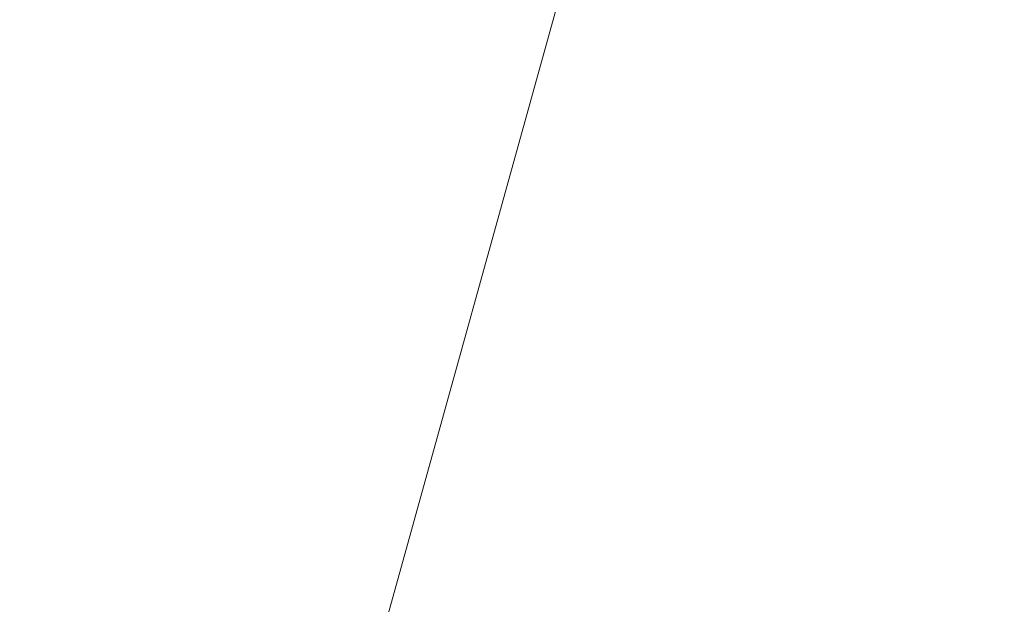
# Model space of a CAD drawing. Header units: millimetres. Extents: x -6861 to -4773, y 84 to 6892.
# Tile 30 of 108: x -6109.8179 to -6109.7794, y 6528.6806 to 6528.7034. Entities that reach past the tile are written whole.
import ezdxf

# ---------------------------------------------------------------- set-up
doc = ezdxf.new("R2010")
doc.units = ezdxf.units.MM
doc.layers.add('E-LITE-EQPM', color=7, linetype='Continuous', lineweight=20)

# ---------------------------------------------------------------- blocks, each defined once
blk = doc.blocks.new('01 PODIUM EMPOTRADO CON MARCO 1_glb - PODIUM EMPOTRADO CON MARCO 3_dwg_NS-2254 ÍßÁ_1_5Ð_$$_É_îAÔO-665804-Planta_PDF')
at = {"lineweight": 9}
blk.add_line((-0.75, -4.935765), (-0.75, -5.700962), dxfattribs=at)
blk = doc.blocks.new('01 PODIUM EMPOTRADO CON MARCO 1_glb - 01 PODIUM EMPOTRADO CON MARCO 1-665813-Planta_PDF')
at = {"rotation": 344.4887155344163}
blk.add_blockref('01 PODIUM EMPOTRADO CON MARCO 1_glb - PODIUM EMPOTRADO CON MARCO 3_dwg_NS-2254 ÍßÁ_1_5Ð_$$_É_îAÔO-665804-Planta_PDF', (-3232.686478, 6533.750195), dxfattribs=at)
blk = doc.blocks.new('01 PODIUM EMPOTRADO CON MARCO 1_glb - 01 PODIUM EMPOTRADO CON MARCO 1-V3-Planta_PDF')
at = {"rotation": 344.4887155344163}
blk.add_blockref('01 PODIUM EMPOTRADO CON MARCO 1_glb - PODIUM EMPOTRADO CON MARCO 3_dwg_NS-2254 ÍßÁ_1_5Ð_$$_É_îAÔO-665804-Planta_PDF', (-3232.686478, 6533.750195), dxfattribs=at)

msp = doc.modelspace()

# ---------------------------------------------------------------- block references
at = {"layer": 'E-LITE-EQPM'}
for name in ['01 PODIUM EMPOTRADO CON MARCO 1_glb - 01 PODIUM EMPOTRADO CON MARCO 1-665813-Planta_PDF', '01 PODIUM EMPOTRADO CON MARCO 1_glb - 01 PODIUM EMPOTRADO CON MARCO 1-V3-Planta_PDF']:
    msp.add_blockref(name, (-2874.931544, 0), dxfattribs=at)

doc.saveas('drawing.dxf')
